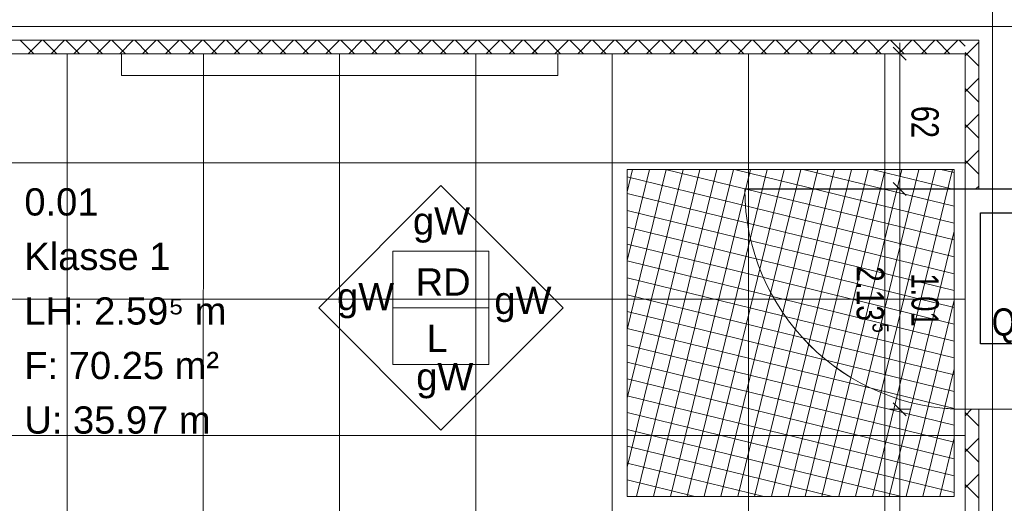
# Model space of a CAD drawing. Extents: x 229 to 926, y 37 to 878.
# Tile 148 of 194: x 414 to 504, y 622 to 666. Entities that reach past the tile are written whole.
import ezdxf
from ezdxf.lldxf.tags import DXFTag

# ---------------------------------------------------------------- set-up
doc = ezdxf.new("R2010")
doc.units = 0
doc.layers.get('0').update_dxf_attribs({"lineweight": 13})
doc.layers.add('A_BI_Innenwand', color=7, linetype='Continuous', lineweight=18, true_color=0x80ff80, plot=False)
doc.layers.add('A_BI_Tuer', color=7, linetype='Continuous', lineweight=18, true_color=0xbdbbbb, plot=False)
for name, color, linetype, lineweight in [('Ausstattung', 7, 'Continuous', 25), ('Axen', 7, 'Continuous', 25), ('Axen-A03ENJ5PI0', 7, 'Continuous', 25), ('Beschriftung', 7, 'Continuous', 25), ('Beschriftung-A03ENJ5NI0', 7, 'Continuous', 25), ('Bewegungsfläche', 7, 'Continuous', 25), ('Deckenspiegel', 7, 'Continuous', 25), ('Fullfläche', 7, 'Continuous', 25), ('Fullfläche-A03ENJ5QI0', 7, 'Continuous', 25), ('Maßlinien', 7, 'Continuous', 25), ('Maßlinien-A03ENJ5WI0', 7, 'Continuous', 25), ('Räume', 7, 'Continuous', 25), ('Räume-A03ENJ5RI0', 7, 'Continuous', 25), ('Türen', 7, 'Continuous', 25), ('Türen-A03ENJ5UI0', 7, 'Continuous', 25), ('Wände', 7, 'Continuous', 25), ('Wände-A03ENJ5VI0', 7, 'Continuous', 25), ('X_BI_Text', 7, 'Continuous', 25)]:
    doc.layers.add(name, color=color, linetype=linetype, lineweight=lineweight)
doc.styles.get("Standard").update_dxf_attribs({"font": 'arial.ttf'})
tags = doc.linetypes.add('ALL_S25', pattern=[0.001, 0, -0.001]).pattern_tags.tags
tags[6:7] = [DXFTag(74, 4), DXFTag(75, 0), DXFTag(340, '0'), DXFTag(46, 1.0), DXFTag(50, 0.0), DXFTag(44, 0.0), DXFTag(45, 0.0)]
tags[4:5] = [DXFTag(74, 4), DXFTag(75, 0), DXFTag(340, '0'), DXFTag(46, 1.0), DXFTag(50, 0.0), DXFTag(44, 0.0), DXFTag(45, 0.0)]
tags = doc.linetypes.add('ALL_S25-A03ENJ5XI0', pattern=[0.001, 0, -0.001]).pattern_tags.tags
tags[6:7] = [DXFTag(74, 4), DXFTag(75, 0), DXFTag(340, '0'), DXFTag(46, 1.0), DXFTag(50, 0.0), DXFTag(44, 0.0), DXFTag(45, 0.0)]
tags[4:5] = [DXFTag(74, 4), DXFTag(75, 0), DXFTag(340, '0'), DXFTag(46, 1.0), DXFTag(50, 0.0), DXFTag(44, 0.0), DXFTag(45, 0.0)]
tags = doc.linetypes.add('PUNKT2_S9', pattern=[0.001, 0, -0.001]).pattern_tags.tags
tags[6:7] = [DXFTag(74, 4), DXFTag(75, 0), DXFTag(340, '0'), DXFTag(46, 1.0), DXFTag(50, 0.0), DXFTag(44, 0.0), DXFTag(45, 0.0)]
tags[4:5] = [DXFTag(74, 4), DXFTag(75, 0), DXFTag(340, '0'), DXFTag(46, 1.0), DXFTag(50, 0.0), DXFTag(44, 0.0), DXFTag(45, 0.0)]
tags = doc.linetypes.add('PUNKT2_S9-A03ENJ5YI0', pattern=[0.001, 0, -0.001]).pattern_tags.tags
tags[6:7] = [DXFTag(74, 4), DXFTag(75, 0), DXFTag(340, '0'), DXFTag(46, 1.0), DXFTag(50, 0.0), DXFTag(44, 0.0), DXFTag(45, 0.0)]
tags[4:5] = [DXFTag(74, 4), DXFTag(75, 0), DXFTag(340, '0'), DXFTag(46, 1.0), DXFTag(50, 0.0), DXFTag(44, 0.0), DXFTag(45, 0.0)]

# ---------------------------------------------------------------- blocks, each defined once
blk = doc.blocks.new('Referenz-A03ENJ5LI0', base_point=(255.728, 65.704))
at = {"layer": 'Ausstattung', "color": 0, "lineweight": -2}
for p, q in [((422.984, 662.848), (422.983, 660.848)), ((462.984, 662.844), (422.984, 662.848)), ((462.983, 660.844), (462.984, 662.844)), ((422.983, 660.848), (462.983, 660.844))]:
    blk.add_line(p, q, dxfattribs=at)
at = {"layer": 'Axen', "color": 0, "linetype": 'ALL_S25', "lineweight": -2, "ltscale": 0.13}
for p, q in [((502.834, 66.032), (502.834, 801.546)), ((735.547, 665.346), (301.723, 665.346))]:
    blk.add_line(p, q, dxfattribs=at)
at = {"layer": 'Beschriftung', "color": 0, "lineweight": -2}
for p, q in [((441.06, 639.542), (452.275, 650.754)), ((452.275, 650.754), (463.487, 639.539)), ((447.874, 639.541), (447.874, 644.741)), ((447.874, 644.741), (456.674, 644.74)), ((456.674, 644.74), (456.674, 639.54)), ((452.272, 628.327), (441.06, 639.542)), ((447.873, 634.341), (447.874, 639.541)), ((456.674, 639.54), (447.874, 639.541)), ((463.487, 639.539), (452.272, 628.327)), ((456.674, 639.54), (456.673, 634.34)), ((456.673, 634.34), (447.873, 634.341))]:
    blk.add_line(p, q, dxfattribs=at)
at = {"layer": 'Bewegungsfläche', "color": 0, "lineweight": -2}
for p, q in [((469.334, 650.193), (469.836, 652.246)), ((469.334, 643.882), (471.38, 652.246)), ((469.334, 637.571), (472.925, 652.246)), ((469.334, 631.259), (474.469, 652.246)), ((469.334, 624.948), (476.013, 652.246)), ((499.334, 652.246), (469.334, 652.246)), ((469.334, 652.246), (469.334, 622.246)), ((470.217, 622.246), (477.557, 652.246)), ((471.761, 622.246), (479.102, 652.246)), ((472.862, 652.246), (499.334, 645.769)), ((473.305, 622.246), (480.646, 652.246)), ((474.849, 622.246), (482.19, 652.246)), ((476.394, 622.246), (483.734, 652.246)), ((477.938, 622.246), (485.279, 652.246)), ((479.173, 652.246), (499.334, 647.313)), ((479.482, 622.246), (486.823, 652.246)), ((481.026, 622.246), (488.367, 652.246)), ((482.571, 622.246), (489.911, 652.246)), ((484.115, 622.246), (491.456, 652.246)), ((485.484, 652.246), (499.334, 648.857)), ((485.659, 622.246), (493, 652.246)), ((487.203, 622.246), (494.544, 652.246)), ((488.748, 622.246), (496.088, 652.246)), ((490.292, 622.246), (497.633, 652.246)), ((491.796, 652.246), (499.334, 650.402)), ((491.836, 622.246), (499.177, 652.246)), ((498.107, 652.246), (499.334, 651.946)), ((499.334, 622.246), (499.334, 652.246)), ((469.334, 651.565), (499.334, 644.225)), ((469.334, 650.021), (499.334, 642.68)), ((469.334, 648.477), (499.334, 641.136)), ((469.334, 646.932), (499.334, 639.592)), ((493.381, 622.246), (499.334, 646.576)), ((469.334, 645.388), (499.334, 638.048)), ((469.334, 643.844), (499.334, 636.503)), ((469.334, 642.3), (499.334, 634.959)), ((469.334, 640.755), (499.334, 633.415)), ((494.925, 622.246), (499.334, 640.265)), ((469.334, 639.211), (499.334, 631.871)), ((469.334, 637.667), (499.334, 630.326)), ((469.334, 636.123), (499.334, 628.782)), ((469.334, 634.578), (499.334, 627.238)), ((496.469, 622.246), (499.334, 633.954)), ((469.334, 633.034), (499.334, 625.694)), ((469.334, 631.49), (499.334, 624.149)), ((469.334, 629.946), (499.334, 622.605)), ((469.334, 628.401), (494.49, 622.246)), ((498.013, 622.246), (499.334, 627.642)), ((469.334, 626.857), (488.179, 622.246)), ((469.334, 625.313), (481.868, 622.246)), ((469.334, 623.769), (475.556, 622.246)), ((469.334, 622.246), (499.334, 622.246))]:
    blk.add_line(p, q, dxfattribs=at)
at = {"layer": 'Fullfläche', "color": 0, "lineweight": -2}
for p, q in [((413.691, 664.092), (414.936, 662.846)), ((415.666, 664.092), (414.421, 662.846)), ((415.791, 664.092), (417.036, 662.846)), ((417.766, 664.092), (416.521, 662.846)), ((417.891, 664.092), (419.136, 662.846)), ((419.865, 664.091), (418.621, 662.846)), ((419.992, 664.091), (421.236, 662.846)), ((421.965, 664.091), (420.721, 662.846)), ((422.092, 664.091), (423.336, 662.846)), ((424.065, 664.091), (422.821, 662.846)), ((424.192, 664.091), (425.436, 662.846)), ((426.164, 664.091), (424.921, 662.846)), ((426.292, 664.091), (427.536, 662.846)), ((428.264, 664.09), (427.021, 662.846)), ((428.393, 664.09), (429.636, 662.846)), ((430.364, 664.09), (429.121, 662.846)), ((430.493, 664.09), (431.736, 662.846)), ((432.464, 664.09), (431.221, 662.846)), ((432.593, 664.09), (433.836, 662.846)), ((434.563, 664.09), (433.321, 662.846)), ((434.693, 664.09), (435.936, 662.846)), ((436.663, 664.089), (435.421, 662.846)), ((436.794, 664.089), (438.036, 662.846)), ((438.763, 664.089), (437.521, 662.846)), ((438.894, 664.089), (440.136, 662.846)), ((440.862, 664.089), (439.621, 662.846)), ((440.994, 664.089), (442.236, 662.846)), ((442.962, 664.089), (441.721, 662.846)), ((443.094, 664.089), (444.336, 662.846)), ((445.062, 664.088), (443.821, 662.846)), ((445.195, 664.088), (446.436, 662.846)), ((447.162, 664.088), (445.921, 662.846)), ((447.295, 664.088), (448.536, 662.846)), ((449.261, 664.088), (448.021, 662.846)), ((449.395, 664.088), (450.636, 662.846)), ((451.361, 664.088), (450.121, 662.846)), ((451.496, 664.088), (452.736, 662.846)), ((453.461, 664.087), (452.221, 662.846)), ((453.596, 664.087), (454.836, 662.846)), ((455.561, 664.087), (454.321, 662.846)), ((455.696, 664.087), (456.936, 662.846)), ((457.66, 664.087), (456.421, 662.846)), ((457.796, 664.087), (459.036, 662.846)), ((459.76, 664.087), (458.521, 662.846)), ((459.897, 664.087), (461.136, 662.846)), ((461.86, 664.086), (460.621, 662.846)), ((461.997, 664.086), (463.236, 662.846)), ((463.959, 664.086), (462.721, 662.846)), ((464.097, 664.086), (465.336, 662.846)), ((466.059, 664.086), (464.821, 662.846)), ((466.198, 664.086), (467.436, 662.846)), ((468.159, 664.086), (466.921, 662.846)), ((468.298, 664.086), (469.536, 662.846)), ((470.259, 664.085), (469.021, 662.846)), ((470.398, 664.085), (471.636, 662.846)), ((472.358, 664.085), (471.121, 662.846)), ((472.498, 664.085), (473.736, 662.846)), ((474.458, 664.085), (473.221, 662.846)), ((474.599, 664.085), (475.836, 662.846)), ((476.558, 664.085), (475.321, 662.846)), ((476.699, 664.085), (477.936, 662.846)), ((478.658, 664.084), (477.42, 662.846)), ((478.799, 664.084), (480.036, 662.846)), ((480.757, 664.084), (479.521, 662.846)), ((480.899, 664.084), (482.136, 662.846)), ((482.857, 664.084), (481.62, 662.846)), ((483, 664.084), (484.236, 662.846)), ((484.957, 664.084), (483.72, 662.846)), ((485.1, 664.084), (486.336, 662.846)), ((487.056, 664.083), (485.82, 662.846)), ((487.2, 664.083), (488.436, 662.846)), ((489.156, 664.083), (487.92, 662.846)), ((489.3, 664.083), (490.536, 662.846)), ((491.256, 664.083), (490.02, 662.846)), ((491.401, 664.083), (492.636, 662.846)), ((493.356, 664.083), (492.12, 662.846)), ((493.501, 664.083), (494.736, 662.846)), ((495.455, 664.082), (494.22, 662.846)), ((495.601, 664.082), (496.836, 662.846)), ((497.555, 664.082), (496.32, 662.846)), ((497.702, 664.082), (498.936, 662.846)), ((499.655, 664.082), (498.42, 662.846)), ((499.802, 664.082), (500.333, 663.55)), ((501.585, 663.907), (500.334, 662.658)), ((501.585, 661.699), (500.334, 662.949)), ((501.585, 660.607), (500.334, 659.357)), ((501.585, 658.4), (500.334, 659.649)), ((501.584, 657.306), (500.334, 656.057)), ((501.584, 655.1), (500.334, 656.349)), ((501.584, 654.006), (500.334, 652.757)), ((501.584, 651.801), (500.334, 653.05)), ((501.584, 650.706), (501.324, 650.446)), ((500.924, 630.246), (500.334, 629.657)), ((501.584, 628.7), (500.334, 629.95)), ((501.584, 627.606), (500.334, 626.356)), ((501.584, 625.4), (500.334, 626.65)), ((501.584, 624.306), (500.334, 623.056)), ((501.584, 622.101), (500.334, 623.35))]:
    blk.add_line(p, q, dxfattribs=at)
at = {"layer": 'Maßlinien', "color": 0, "lineweight": -2}
for p, q in [((494.334, 662.846), (494.334, 663.846)), ((494.334, 662.846), (493.334, 662.846)), ((493.734, 663.446), (494.934, 662.246)), ((494.334, 662.846), (495.334, 662.846)), ((494.334, 662.846), (494.334, 660.587)), ((494.334, 660.587), (494.334, 656.648)), ((494.334, 656.648), (494.334, 650.446)), ((493.734, 651.046), (494.934, 649.846)), ((494.334, 650.446), (493.334, 650.446)), ((494.334, 650.446), (495.334, 650.446)), ((494.334, 650.446), (494.334, 630.246)), ((494.334, 630.246), (493.334, 630.246)), ((493.734, 630.846), (494.934, 629.646)), ((494.334, 630.246), (495.334, 630.246)), ((494.334, 630.246), (494.334, 417.846))]:
    blk.add_line(p, q, dxfattribs=at)
at = {"layer": 'Türen', "color": 0, "lineweight": -2}
blk.add_line((500.334, 650.446), (480.134, 650.446), dxfattribs=at)
at = {"layer": 'Türen', "color": 0, "linetype": 'PUNKT2_S9', "lineweight": -2, "ltscale": 0.13}
blk.add_line((500.334, 650.446), (500.334, 630.246), dxfattribs=at)
at = {"layer": 'Türen', "color": 0, "lineweight": -2}
blk.add_ellipse((500.334, 650.446), major_axis=(-20.2, 0), ratio=1, start_param=0, end_param=1.570796, dxfattribs=at)
at = {"layer": 'Wände', "color": 0, "lineweight": -2}
for p, q in [((506.334, 665.346), (381.634, 665.346)), ((502.834, 665.346), (502.834, 650.446)), ((381.634, 664.096), (501.585, 664.082)), ((501.584, 650.446), (501.585, 664.082)), ((500.334, 662.846), (382.433, 662.846)), ((500.334, 652.446), (500.334, 662.846)), ((500.334, 650.446), (500.334, 652.446)), ((500.334, 650.446), (505.334, 650.446)), ((500.334, 515.346), (500.334, 630.246)), ((500.334, 630.246), (505.334, 630.246)), ((501.583, 416.582), (501.584, 630.246)), ((502.834, 630.246), (502.834, 450.441))]:
    blk.add_line(p, q, dxfattribs=at)
at = {"layer": 'Beschriftung', "color": 0, "lineweight": -2, "char_height": 2.5, "attachment_point": 1, "rotation": 359.99316}
for s, insert in [('{\\fArial;gW}', (449.702, 648.76)), ('{\\fArial;RD}', (449.95, 643.167)), ('{\\fArial;gW}', (442.744, 641.831)), ('{\\fArial;gW}', (457.167, 641.478)), ('{\\fArial;L}', (450.949, 638)), ('{\\fArial;gW}', (450.006, 634.484))]:
    blk.add_mtext(s, dxfattribs=dict(at, insert=insert))
at = {"layer": 'Maßlinien', "color": 0, "lineweight": -2, "attachment_point": 1, "rotation": 270.00001}
for s, insert, char_height in [('{\\W0.76;\\fArial;62}', (497.916, 658.069), 2.5), ('{\\W0.74;\\fArial;2.13}', (492.891, 643.376), 2.5), ('{\\W0.72;\\fArial;1.01}', (497.916, 642.714), 2.5), ('{\\W0.76;\\fArial;5}', (493.334, 638.148), 1.5)]:
    blk.add_mtext(s, dxfattribs=dict(at, insert=insert, char_height=char_height))
at = {"layer": 'Räume', "color": 0, "lineweight": -2, "char_height": 2.5, "attachment_point": 1, "rotation": 359.99316}
for s, insert in [('{\\fArial;0.01}', (414.073, 650.513)), ('{\\fArial;Klasse 1}', (414.072, 645.513)), ('{\\fArial;LH: 2.59⁵ m}', (414.072, 640.513)), ('{\\fArial;F: 70.25 m²}', (414.071, 635.513)), ('{\\fArial;U: 35.97 m}', (414.071, 630.513))]:
    blk.add_mtext(s, dxfattribs=dict(at, insert=insert))
blk = doc.blocks.new('Referenz-A03ENJ62I0', base_point=(255.728, 65.706))
at = {"layer": 'Axen-A03ENJ5PI0', "color": 0, "linetype": 'ALL_S25-A03ENJ5XI0', "lineweight": -2, "ltscale": 0.13}
for p, q in [((502.833, 66.032), (502.833, 801.546)), ((735.547, 665.346), (301.723, 665.346))]:
    blk.add_line(p, q, dxfattribs=at)
at = {"layer": 'Beschriftung-A03ENJ5NI0', "color": 0, "lineweight": -2}
for p, q in [((441.06, 639.543), (452.275, 650.754)), ((452.275, 650.754), (463.487, 639.539)), ((447.873, 639.541), (447.874, 644.741)), ((447.874, 644.741), (456.674, 644.74)), ((456.674, 644.74), (456.673, 639.54)), ((452.272, 628.328), (441.06, 639.543)), ((456.673, 639.54), (447.873, 639.541)), ((447.873, 634.341), (447.873, 639.541)), ((463.487, 639.539), (452.272, 628.328)), ((456.673, 639.54), (456.673, 634.34)), ((456.673, 634.34), (447.873, 634.341))]:
    blk.add_line(p, q, dxfattribs=at)
at = {"layer": 'Deckenspiegel', "color": 0, "lineweight": -2}
for p, q in [((385.634, 662.846), (500.333, 662.846)), ((417.984, 662.845), (417.983, 417.838)), ((430.484, 662.845), (430.483, 417.839)), ((442.984, 662.846), (442.983, 417.839)), ((455.483, 662.846), (455.483, 417.839)), ((467.983, 662.847), (467.983, 417.84)), ((480.483, 662.848), (480.483, 417.841)), ((492.983, 662.849), (492.983, 417.842)), ((500.333, 662.846), (500.333, 417.847)), ((385.634, 652.839), (500.334, 652.846)), ((385.634, 640.339), (500.334, 640.346)), ((385.634, 627.839), (500.334, 627.846))]:
    blk.add_line(p, q, dxfattribs=at)
at = {"layer": 'Fullfläche-A03ENJ5QI0', "color": 0, "lineweight": -2}
for p, q in [((413.691, 664.092), (414.936, 662.846)), ((415.666, 664.092), (414.421, 662.846)), ((415.791, 664.092), (417.036, 662.846)), ((417.766, 664.092), (416.521, 662.846)), ((417.891, 664.092), (419.136, 662.846)), ((419.865, 664.092), (418.621, 662.846)), ((419.991, 664.092), (421.236, 662.846)), ((421.965, 664.091), (420.721, 662.846)), ((422.092, 664.091), (423.336, 662.846)), ((424.065, 664.091), (422.821, 662.846)), ((424.192, 664.091), (425.436, 662.846)), ((426.164, 664.091), (424.921, 662.846)), ((426.292, 664.091), (427.536, 662.846)), ((428.264, 664.091), (427.021, 662.846)), ((428.392, 664.091), (429.636, 662.846)), ((430.364, 664.09), (429.121, 662.846)), ((430.493, 664.09), (431.736, 662.846)), ((432.464, 664.09), (431.221, 662.846)), ((432.593, 664.09), (433.836, 662.846)), ((434.563, 664.09), (433.321, 662.846)), ((434.693, 664.09), (435.936, 662.846)), ((436.663, 664.09), (435.421, 662.846)), ((436.794, 664.09), (438.036, 662.846)), ((438.763, 664.089), (437.521, 662.846)), ((438.894, 664.089), (440.136, 662.846)), ((440.862, 664.089), (439.621, 662.846)), ((440.994, 664.089), (442.236, 662.846)), ((442.962, 664.089), (441.721, 662.846)), ((443.094, 664.089), (444.336, 662.846)), ((445.062, 664.089), (443.821, 662.846)), ((445.195, 664.089), (446.436, 662.846)), ((447.162, 664.088), (445.921, 662.846)), ((447.295, 664.088), (448.536, 662.846)), ((449.261, 664.088), (448.021, 662.846)), ((449.395, 664.088), (450.636, 662.846)), ((451.361, 664.088), (450.121, 662.846)), ((451.495, 664.088), (452.736, 662.846)), ((453.461, 664.088), (452.221, 662.846)), ((453.596, 664.088), (454.836, 662.846)), ((455.561, 664.087), (454.321, 662.846)), ((455.696, 664.087), (456.936, 662.846)), ((457.66, 664.087), (456.421, 662.846)), ((457.796, 664.087), (459.036, 662.846)), ((459.76, 664.087), (458.521, 662.846)), ((459.896, 664.087), (461.136, 662.846)), ((461.86, 664.087), (460.62, 662.846)), ((461.997, 664.087), (463.236, 662.846)), ((463.959, 664.086), (462.72, 662.846)), ((464.097, 664.086), (465.336, 662.846)), ((466.059, 664.086), (464.82, 662.846)), ((466.197, 664.086), (467.436, 662.846)), ((468.159, 664.086), (466.92, 662.846)), ((468.297, 664.086), (469.536, 662.846)), ((470.258, 664.086), (469.02, 662.846)), ((470.398, 664.086), (471.636, 662.846)), ((472.358, 664.085), (471.12, 662.846)), ((472.498, 664.085), (473.736, 662.846)), ((474.458, 664.085), (473.22, 662.846)), ((474.598, 664.085), (475.836, 662.846)), ((476.558, 664.085), (475.32, 662.846)), ((476.699, 664.085), (477.936, 662.846)), ((478.657, 664.085), (477.42, 662.846)), ((478.799, 664.085), (480.036, 662.846)), ((480.757, 664.084), (479.52, 662.846)), ((480.899, 664.084), (482.136, 662.846)), ((482.857, 664.084), (481.62, 662.846)), ((482.999, 664.084), (484.236, 662.846)), ((484.957, 664.084), (483.72, 662.846)), ((485.1, 664.084), (486.336, 662.846)), ((487.056, 664.084), (485.82, 662.846)), ((487.2, 664.084), (488.436, 662.846)), ((489.156, 664.083), (487.92, 662.846)), ((489.3, 664.083), (490.536, 662.846)), ((491.256, 664.083), (490.02, 662.846)), ((491.4, 664.083), (492.636, 662.846)), ((493.356, 664.083), (492.12, 662.846)), ((493.501, 664.083), (494.736, 662.846)), ((495.455, 664.083), (494.22, 662.846)), ((495.601, 664.083), (496.836, 662.846)), ((497.555, 664.082), (496.32, 662.846)), ((497.701, 664.082), (498.936, 662.846)), ((499.655, 664.082), (498.42, 662.846)), ((499.802, 664.082), (500.333, 663.55)), ((501.585, 663.907), (500.334, 662.658)), ((501.585, 661.7), (500.334, 662.949)), ((501.585, 660.607), (500.334, 659.358)), ((501.584, 658.4), (500.334, 659.649)), ((501.584, 657.307), (500.334, 656.057)), ((501.584, 655.101), (500.334, 656.349)), ((501.584, 654.006), (500.333, 652.757)), ((501.584, 651.801), (500.334, 653.05)), ((501.583, 650.706), (501.324, 650.446)), ((500.923, 630.246), (500.333, 629.657)), ((501.584, 628.701), (500.333, 629.95)), ((501.584, 627.606), (500.333, 626.357)), ((501.584, 625.401), (500.333, 626.65)), ((501.584, 624.306), (500.333, 623.057)), ((501.584, 622.101), (500.333, 623.35))]:
    blk.add_line(p, q, dxfattribs=at)
at = {"layer": 'Maßlinien-A03ENJ5WI0', "color": 0, "lineweight": -2}
for p, q in [((494.333, 662.846), (494.333, 663.846)), ((494.333, 662.846), (493.333, 662.846)), ((493.733, 663.446), (494.933, 662.246)), ((494.333, 662.846), (495.333, 662.846)), ((494.333, 662.846), (494.333, 660.587)), ((494.333, 660.587), (494.333, 656.648)), ((494.333, 656.648), (494.333, 650.446)), ((493.733, 651.046), (494.933, 649.846)), ((494.333, 650.446), (493.333, 650.446)), ((494.333, 650.446), (495.333, 650.446)), ((494.333, 650.446), (494.333, 630.246)), ((494.333, 630.246), (493.333, 630.246)), ((493.733, 630.846), (494.933, 629.646)), ((494.333, 630.246), (495.333, 630.246)), ((494.333, 630.246), (494.333, 417.847))]:
    blk.add_line(p, q, dxfattribs=at)
at = {"layer": 'Türen-A03ENJ5UI0', "color": 0, "lineweight": -2}
blk.add_line((500.333, 650.446), (480.133, 650.446), dxfattribs=at)
at = {"layer": 'Türen-A03ENJ5UI0', "color": 0, "linetype": 'PUNKT2_S9-A03ENJ5YI0', "lineweight": -2, "ltscale": 0.13}
blk.add_line((500.333, 650.446), (500.333, 630.246), dxfattribs=at)
at = {"layer": 'Türen-A03ENJ5UI0', "color": 0, "lineweight": -2}
blk.add_ellipse((500.333, 650.446), major_axis=(-20.2, 0), ratio=1, start_param=0, end_param=1.570796, dxfattribs=at)
at = {"layer": 'Wände-A03ENJ5VI0', "color": 0, "lineweight": -2}
for p, q in [((506.333, 665.346), (381.634, 665.346)), ((502.833, 665.346), (502.833, 650.446)), ((381.634, 664.096), (501.585, 664.082)), ((501.583, 650.446), (501.585, 664.082)), ((500.333, 662.846), (382.433, 662.846)), ((500.333, 652.446), (500.333, 662.846)), ((500.333, 650.446), (500.333, 652.446)), ((500.333, 650.446), (505.333, 650.446)), ((500.333, 515.347), (500.333, 630.246)), ((500.333, 630.246), (505.333, 630.246)), ((501.583, 416.583), (501.584, 630.246)), ((502.833, 630.246), (502.833, 450.442))]:
    blk.add_line(p, q, dxfattribs=at)
at = {"layer": 'Beschriftung-A03ENJ5NI0', "color": 0, "lineweight": -2, "char_height": 2.49999, "attachment_point": 1, "rotation": 359.99316}
for s, insert in [('{\\fArial;gW}', (449.702, 648.76)), ('{\\fArial;RD}', (449.949, 643.167)), ('{\\fArial;gW}', (442.744, 641.832)), ('{\\fArial;gW}', (457.167, 641.478)), ('{\\fArial;L}', (450.949, 638)), ('{\\fArial;gW}', (450.005, 634.485))]:
    blk.add_mtext(s, dxfattribs=dict(at, insert=insert))
at = {"layer": 'Maßlinien-A03ENJ5WI0', "color": 0, "lineweight": -2, "attachment_point": 1, "rotation": 270.00001}
for s, insert, char_height in [('{\\W0.76;\\fArial;62}', (497.916, 658.069), 2.49999), ('{\\W0.74;\\fArial;2.13}', (492.891, 643.377), 2.49999), ('{\\W0.72;\\fArial;1.01}', (497.916, 642.714), 2.49999), ('{\\W0.76;\\fArial;5}', (493.334, 638.148), 1.5)]:
    blk.add_mtext(s, dxfattribs=dict(at, insert=insert, char_height=char_height))
at = {"layer": 'Räume-A03ENJ5RI0', "color": 0, "lineweight": -2, "char_height": 2.49999, "attachment_point": 1, "rotation": 359.99316}
for s, insert in [('{\\fArial;0.01}', (414.073, 650.513)), ('{\\fArial;Klasse 1}', (414.072, 645.513)), ('{\\fArial;LH: 2.59⁵ m}', (414.072, 640.513)), ('{\\fArial;F: 70.25 m²}', (414.071, 635.513)), ('{\\fArial;U: 35.97 m}', (414.07, 630.513))]:
    blk.add_mtext(s, dxfattribs=dict(at, insert=insert))
blk = doc.blocks.new('Wand-A03ENJ6CI0', base_point=(500.333, 169.345))
at = {"color": 0, "linetype": 'ByBlock', "lineweight": -2, "ltscale": 0.18}
for p, q in [((500.334, 661.345), (500.333, 661.345)), ((500.333, 650.445), (500.333, 661.345)), ((500.333, 417.846), (500.333, 630.245))]:
    blk.add_line(p, q, dxfattribs=at)
blk = doc.blocks.new('Tür-A03ENJ6EI0', base_point=(480.133, 630.245))
at = {"color": 0, "linetype": 'ByBlock', "lineweight": -2, "ltscale": 0.18}
for p, q in [((480.133, 650.445), (505.333, 650.445)), ((505.332, 630.245), (500.333, 630.245))]:
    blk.add_line(p, q, dxfattribs=at)
blk.add_ellipse((500.333, 650.445), major_axis=(-20.2, 0), ratio=1, start_param=0, end_param=1.570796, dxfattribs=at)
blk = doc.blocks.new('Wand-A03ENJ9AI0', base_point=(385.633, 662.846))
at = {"color": 0, "linetype": 'ByBlock', "lineweight": -2, "ltscale": 0.18}
blk.add_line((385.633, 662.846), (500.334, 662.846), dxfattribs=at)
blk = doc.blocks.new('Bauteilbeschriftung-A03ENJAWI0', base_point=(501.745, 636.249))
at = {"color": 0, "linetype": 'ByBlock', "lineweight": -2, "ltscale": 0.25}
blk.add_line((540.389, 648.249), (550.453, 679.666), dxfattribs=at)
at = {"color": 0, "lineweight": -2}
for p, q in [((501.745, 648.249), (540.389, 648.249)), ((501.745, 636.249), (501.745, 648.249)), ((540.389, 648.249), (540.389, 636.249)), ((540.389, 636.249), (501.745, 636.249))]:
    blk.add_line(p, q, dxfattribs=at)
at = {"color": 0, "linetype": 'ByBlock', "lineweight": -2, "ltscale": 0.25, "char_height": 2.5, "attachment_point": 1}
for s, insert in [('{\\W0.8;\\fArial;Flächenheizkörper}', (509.669, 647.499)), ('{\\W0.8;\\fArial;L: 500 H: 1800 T: 69}', (508.5, 643.499)), ('{\\W0.8;\\fArial;Qist =859 Watt  ms: 24.8 kg/h}', (502.788, 639.499))]:
    blk.add_mtext(s, dxfattribs=dict(at, insert=insert))
blk = doc.blocks.new('Wand-A03ENJGSI0', base_point=(500.334, 661.345))
at = {"color": 0, "linetype": 'ByBlock', "lineweight": -2, "ltscale": 0.18}
for p, q in [((506.334, 667.845), (500.334, 667.845)), ((506.334, 661.345), (506.334, 667.845)), ((500.334, 661.345), (500.334, 662.846)), ((506.334, 661.345), (505.333, 661.345))]:
    blk.add_line(p, q, dxfattribs=at)

msp = doc.modelspace()

# ---------------------------------------------------------------- block references
at = {"color": 251, "lineweight": 13, "ltscale": 0.13, "true_color": 0x606060}
for name, p in [('Referenz-A03ENJ5LI0', (255.728, 65.704)), ('Referenz-A03ENJ62I0', (255.728, 65.706))]:
    msp.add_blockref(name, p, dxfattribs=at)
at = {"layer": 'A_BI_Innenwand', "ltscale": 0.18}
for name, p in [('Wand-A03ENJ9AI0', (385.633, 662.846)), ('Wand-A03ENJGSI0', (500.334, 661.345)), ('Wand-A03ENJ6CI0', (500.333, 169.345))]:
    msp.add_blockref(name, p, dxfattribs=at)
at = {"layer": 'A_BI_Tuer', "ltscale": 0.18}
msp.add_blockref('Tür-A03ENJ6EI0', (480.133, 630.245), dxfattribs=at)
at = {"layer": 'X_BI_Text', "ltscale": 0.25}
msp.add_blockref('Bauteilbeschriftung-A03ENJAWI0', (501.745, 636.249), dxfattribs=at)

doc.saveas('drawing.dxf')
